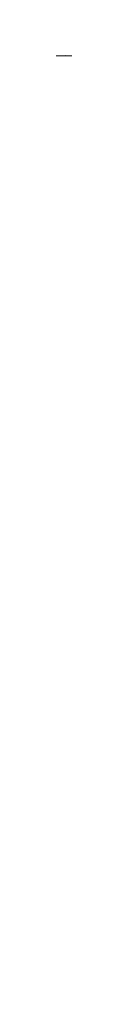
# Model space of a CAD drawing. Header units: millimetres. Extents: x 269 to 445, y 52 to 491.
# Tile 63 of 88: x 356.86355 to 356.86463, y 110.8314 to 111.41737. Entities that reach past the tile are written whole.
import ezdxf

# ---------------------------------------------------------------- set-up
doc = ezdxf.new("R2010")
doc.units = ezdxf.units.MM
doc.header["$LTSCALE"] = 47.498
doc.layers.get('0').update_dxf_attribs({"linetype": 'CONTINUOUS'})
doc.layers.add('KONSTR_EL', color=7, linetype='CONTINUOUS')

msp = doc.modelspace()

# ---------------------------------------------------------------- linework, layer by layer
at = {"color": 7, "linetype": 'CONTINUOUS'}
for radius, start, end in [(74, 15.6803501, 164.3196499), (60, 5.7391705, 174.2608295)]:
    msp.add_arc((356.86526, 90.99597), radius, start, end, dxfattribs=at)
at = {"layer": 'KONSTR_EL', "color": 4, "linetype": 'CONTINUOUS'}
for radius in [34, 27.2, 20.4]:
    msp.add_circle((356.86526, 90.99597), radius, dxfattribs=at)

doc.saveas('drawing.dxf')
